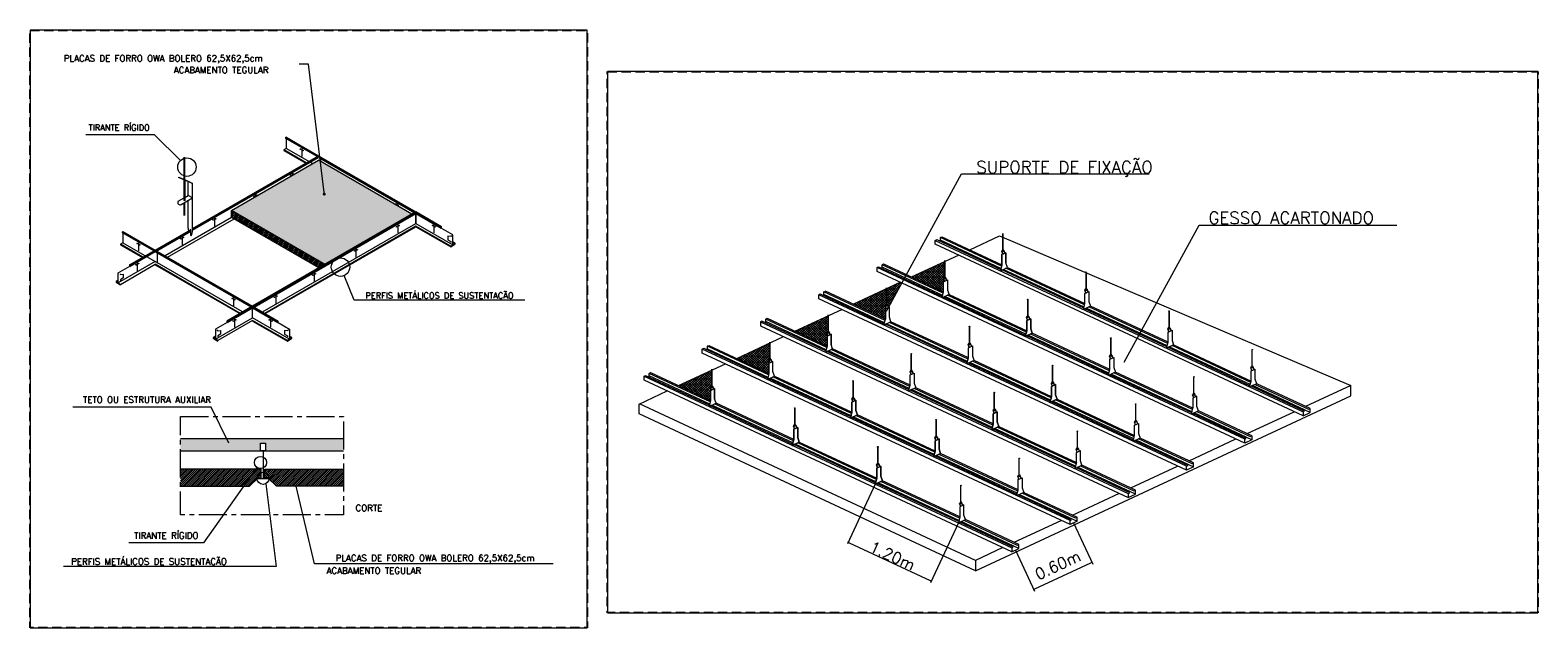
# Model space of a CAD drawing. Header units: metres. Extents: x -31 to 126, y -34 to 31.
# Tile 95 of 104: x 29 to 69, y -34 to -18. Entities that reach past the tile are written whole.
import ezdxf

# ---------------------------------------------------------------- set-up
doc = ezdxf.new("R2010")
doc.units = ezdxf.units.M
for name, pattern in [('IMPORT-ACAD_ISO02W100', [15, 12, -3]), ('IMPORT-CENTER2', [1.125, 0.75, -0.125, 0.125, -0.125]), ('IMPORT-HIDDEN', [0.375, 0.25, -0.125])]:
    doc.linetypes.add(name, pattern=pattern)
for name, color, linetype, lineweight in [('74-X', 74, 'Continuous', 18), ('A-DETL-THIN', 151, 'Continuous', 18), ('CONST', 7, 'Continuous', 18), ('cotas', 1, 'Continuous', 18), ('det_acusticos_dwg', 8, 'Continuous', 18), ('DETALHES_CTR25', 7, 'Continuous', 18), ('DETALHES_CTR8', 42, 'Continuous', 18), ('GERAL_CTR25', 7, 'Continuous', 18), ('GERAL_CTR50', 153, 'Continuous', 18), ('Projeção', 251, 'IMPORT-ACAD_ISO02W100', 25), ('TRACO-FINO', 69, 'Continuous', 18), ('TRAÇO FINO', 8, 'Continuous', 18)]:
    doc.layers.add(name, color=color, linetype=linetype, lineweight=lineweight)
doc.styles.add('simplex', font='simplex_.ttf', dxfattribs={"height": 0.169578})
doc.styles.add('simplex_1', font='simplex_.ttf', dxfattribs={"height": 0.161503})
doc.styles.add('simplex_2', font='simplex_.ttf', dxfattribs={"height": 0.326275})
doc.styles.add('simplex_3', font='simplex_.ttf', dxfattribs={"height": 0.3})
pattern_1 = [(45, (-332.515, -41.405), (-0.0325269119, 0.0325269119), []), (135, (-332.515, -41.405), (-0.0325269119, -0.0325269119), [])]

# ---------------------------------------------------------------- blocks, each defined once
blk = doc.blocks.new('det_acusticos_dwg_DOT-2124723-DETALHES ACÚSTICOS')
at = {"layer": 'cotas'}
blk.add_line((1303.942, -32.059), (1303.958, -32.066), dxfattribs=at)
for start, end in [(155, 335), (335, 155)]:
    blk.add_arc((1303.926, -32.051), 0.00875, start, end, dxfattribs=at)
blk = doc.blocks.new('det_acusticos_dwg-2124722-DETALHES ACÚSTICOS')
at = {"lineweight": 18}
h = blk.add_hatch(dxfattribs=at)
h.set_pattern_fill('FP_11', color=9, style=0, pattern_type=2)
h.set_pattern_definition(pattern_1)
h.paths.add_polyline_path([(1300.243, -28.26), (1300.243, -27.988), (1300.264, -27.978), (1300.236, -27.898), (1300.236, -27.892), (1300.237, -27.887), (1300.24, -27.883), (1300.244, -27.879), (1300.248, -27.876), (1300.271, -27.865), (1300.271, -27.443), (1299.381, -27.858), (1300.237, -28.257)], flags=0)
h.paths.add_polyline_path([(1301.803, -27.532), (1301.803, -27.26), (1301.825, -27.25), (1301.796, -27.17), (1301.797, -27.165), (1301.798, -27.159), (1301.801, -27.155), (1301.804, -27.151), (1301.809, -27.148), (1301.831, -27.138), (1301.831, -26.716), (1300.942, -27.131), (1301.798, -27.53)], flags=0)
h.paths.add_polyline_path([(1304.924, -26.077), (1304.924, -25.805), (1304.946, -25.795), (1304.917, -25.715), (1304.918, -25.709), (1304.919, -25.704), (1304.922, -25.699), (1304.925, -25.696), (1304.93, -25.693), (1304.952, -25.682), (1304.958, -25.681), (1304.963, -25.682), (1304.969, -25.684), (1304.973, -25.687), (1304.978, -25.693), (1304.981, -25.699), (1305.006, -25.767), (1305.365, -25.111), (1305.319, -25.09), (1304.063, -25.675), (1304.919, -26.074)], flags=0)
h.paths.add_polyline_path([(1306.485, -25.349), (1306.485, -25.077), (1306.506, -25.067), (1306.478, -24.987), (1306.478, -24.982), (1306.479, -24.976), (1306.482, -24.972), (1306.486, -24.968), (1306.49, -24.965), (1306.513, -24.955), (1306.513, -24.533), (1305.623, -24.948), (1306.294, -25.26)], flags=0)
h = blk.add_hatch(dxfattribs=at)
h.set_pattern_fill('FP_11', color=9, style=0, pattern_type=2)
h.set_pattern_definition(pattern_1)
h.paths.add_polyline_path([(1303.364, -26.805), (1303.364, -26.533), (1303.385, -26.523), (1303.357, -26.442), (1303.357, -26.437), (1303.358, -26.432), (1303.361, -26.427), (1303.365, -26.423), (1303.369, -26.42), (1303.392, -26.41), (1303.392, -25.988), (1302.502, -26.403), (1303.173, -26.716)], flags=0)
at = {"layer": '74-X'}
h = blk.add_hatch(dxfattribs=at)
h.set_pattern_fill('FP_7', color=9, style=0, pattern_type=2)
h.set_pattern_definition([(0, (-723.904, 181.361), (0.032, 0.032), [0.032, -0.032])])
h.paths.add_polyline_path([(1289.911, -24.611), (1292.242, -23.266), (1289.74, -21.821), (1287.409, -23.167), (1289.911, -24.611)], flags=0)
h.paths.add_polyline_path([(1289.891, -22.769), (1289.881, -22.768), (1289.871, -22.764), (1289.863, -22.757), (1289.856, -22.749), (1289.852, -22.74), (1289.851, -22.729), (1289.852, -22.719), (1289.856, -22.709), (1289.863, -22.701), (1289.871, -22.695), (1289.881, -22.691), (1289.891, -22.689), (1289.901, -22.691), (1289.911, -22.695), (1289.919, -22.701), (1289.926, -22.709), (1289.93, -22.719), (1289.931, -22.729), (1289.93, -22.74), (1289.926, -22.749), (1289.919, -22.757), (1289.911, -22.764), (1289.901, -22.768)], flags=0)
h = blk.add_hatch(dxfattribs=at)
h.set_pattern_fill('FP_8', color=256, style=0, pattern_type=2)
h.set_pattern_definition([(45, (-723.904, 181.361), (-0.022627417, 0.022627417), [])])
h.paths.add_polyline_path([(1289.75, -24.705), (1289.911, -24.611), (1287.409, -23.167), (1287.409, -23.353), (1289.589, -24.611)], flags=0)
at = {"layer": 'GERAL_CTR25'}
h = blk.add_hatch(dxfattribs=at)
h.set_pattern_fill('FP_9', color=256, style=0, pattern_type=2)
h.set_pattern_definition([(45, (1302.064, -1220.763), (-0.0254558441, 0.0254558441), [])])
h.paths.add_polyline_path([(1286.04, -30.547), (1287.886, -30.547), (1288.123, -30.326), (1288.199, -30.326), (1288.199, -30.093), (1286.04, -30.093)], flags=0)
h.paths.add_polyline_path([(1290.405, -30.547), (1290.405, -30.093), (1288.302, -30.093), (1288.302, -30.326), (1288.379, -30.326), (1288.616, -30.547)], flags=0)
at = {"layer": 'TRACO-FINO'}
blk.add_hatch(color=256, dxfattribs=at).paths.add_polyline_path([(1289.891, -22.769), (1289.901, -22.768), (1289.911, -22.764), (1289.919, -22.757), (1289.926, -22.749), (1289.93, -22.74), (1289.931, -22.729), (1289.93, -22.719), (1289.926, -22.709), (1289.919, -22.701), (1289.911, -22.695), (1289.901, -22.691), (1289.891, -22.689), (1289.881, -22.691), (1289.871, -22.695), (1289.863, -22.701), (1289.856, -22.709), (1289.852, -22.719), (1289.851, -22.729), (1289.852, -22.74), (1289.856, -22.749), (1289.863, -22.757), (1289.871, -22.764), (1289.881, -22.768)], flags=0)
at = {"layer": 'TRAÇO FINO'}
h = blk.add_hatch(dxfattribs=at)
h.set_pattern_fill('FP_10', color=256, style=0, pattern_type=2)
h.set_pattern_definition([(50, (-725.299, 180.372), (0.183808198, -0.015860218), [0.019, -0.211]), (355, (-725.299, 180.372), (-0.035329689, 0.192812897), [0.015, -0.169]), (100.451, (-725.284, 180.37), (0.14838205, 0.176849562), [0.016, -0.18]), (46.184, (-725.299, 180.423), (0.273878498, -0.042433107), [0.029, -0.317]), (96.636, (-725.276, 180.419), (0.239787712, 0.24938094), [0.025, -0.27]), (351.184, (-725.299, 180.423), (0.240022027, 0.249157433), [0.023, -0.254]), (21, (-725.273, 180.41), (0.153073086, -0.102983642), [0.019, -0.211]), (326, (-725.273, 180.41), (0.062577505, 0.185766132), [0.015, -0.169]), (71.451, (-725.261, 180.401), (0.215516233, 0.082739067), [0.016, -0.18]), (37.5, (-725.299, 180.372), (0.002662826, 0.0852344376), [0, -0.167, 0, -0.172, -0.17]), (37.5, (-725.299, 180.372), (0.002662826, 0.0852344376), [-0.339, 0, -0.17]), (7.5, (-725.299, 180.372), (0.0674377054, 0.1006635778), [0, -0.098, 0, -0.163, -0.065]), (7.5, (-725.299, 180.372), (0.0674377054, 0.1006635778), [-0.261, 0, -0.065]), (327.5, (-725.356, 180.372), (0.137437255, -0.0057446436), [0, -0.064, 0, -0.2, -0.265]), (327.5, (-725.356, 180.372), (0.137437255, -0.0057446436), [-0.264, 0, -0.265]), (317.5, (-725.382, 180.372), (0.149637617, 0.025643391), [0, -0.083, 0, -0.133, -0.188]), (317.5, (-725.382, 180.372), (0.149637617, 0.025643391), [-0.216, 0, -0.188])])
h.paths.add_polyline_path([(1288.181, -29.603), (1288.181, -29.399), (1288.32, -29.399), (1288.32, -29.603), (1290.405, -29.603), (1290.405, -29.269), (1286.04, -29.269), (1286.04, -29.603), (1288.123, -29.603)], flags=0)
at = {"lineweight": 18}
for p, q in [((1306.368, -23.978), (1306.399, -23.961)), ((1308.036, -24.656), (1306.399, -23.893)), ((1306.476, -25.384), (1304.839, -24.62)), ((1305.623, -24.948), (1306.879, -24.362)), ((1314.553, -29.289), (1304.701, -24.695)), ((1304.807, -24.706), (1304.839, -24.689)), ((1310.239, -25.783), (1308.045, -24.76)), ((1310.246, -25.755), (1308.079, -24.744)), ((1310.262, -25.694), (1308.153, -24.71)), ((1312.992, -30.016), (1303.14, -25.422)), ((1303.247, -25.433), (1303.278, -25.416)), ((1304.915, -26.111), (1303.278, -25.348)), ((1304.063, -25.675), (1305.319, -25.09)), ((1308.701, -26.422), (1306.592, -25.438)), ((1302.502, -26.403), (1303.758, -25.817)), ((1308.678, -26.511), (1306.485, -25.488)), ((1308.686, -26.482), (1306.519, -25.472)), ((1312.464, -26.821), (1310.271, -25.798)), ((1312.472, -26.793), (1310.305, -25.782)), ((1312.488, -26.732), (1310.378, -25.748)), ((1301.686, -26.161), (1301.718, -26.144)), ((1307.118, -27.238), (1304.924, -26.216)), ((1307.125, -27.21), (1304.958, -26.2)), ((1307.141, -27.149), (1305.032, -26.166)), ((1300.942, -27.131), (1302.198, -26.545)), ((1310.904, -27.549), (1308.71, -26.526)), ((1310.911, -27.52), (1308.745, -26.51)), ((1310.927, -27.459), (1308.818, -26.476)), ((1309.871, -31.472), (1300.019, -26.878)), ((1301.794, -27.567), (1300.157, -26.803)), ((1305.557, -27.966), (1303.364, -26.943)), ((1305.565, -27.938), (1303.398, -26.927)), ((1305.58, -27.877), (1303.471, -26.893)), ((1314.69, -27.859), (1312.497, -26.836)), ((1314.698, -27.83), (1312.531, -26.82)), ((1314.713, -27.77), (1312.604, -26.786)), ((1314.751, -27.385), (1314.751, -26.896)), ((1299.381, -27.858), (1300.637, -27.273)), ((1309.343, -28.276), (1307.15, -27.254)), ((1309.351, -28.248), (1307.184, -27.238)), ((1309.367, -28.187), (1307.257, -27.203)), ((1309.376, -28.153), (1307.299, -27.184)), ((1314.744, -27.453), (1314.717, -27.378)), ((1314.728, -27.351), (1314.748, -27.342)), ((1314.804, -27.426), (1314.778, -27.354)), ((1300.234, -28.294), (1298.597, -27.531)), ((1300.218, -28.355), (1298.597, -27.599)), ((1303.997, -28.694), (1301.803, -27.671)), ((1304.004, -28.665), (1301.837, -27.655)), ((1304.02, -28.605), (1301.911, -27.621)), ((1313.13, -28.587), (1310.936, -27.564)), ((1313.137, -28.558), (1310.97, -27.548)), ((1313.153, -28.497), (1311.044, -27.514)), ((1313.19, -28.112), (1313.19, -27.623)), ((1316.303, -28.579), (1314.757, -27.858)), ((1307.783, -29.004), (1305.589, -27.981)), ((1307.79, -28.976), (1305.624, -27.965)), ((1307.806, -28.915), (1305.697, -27.931)), ((1307.815, -28.88), (1305.738, -27.912)), ((1311.592, -29.225), (1309.483, -28.241)), ((1313.184, -28.181), (1313.156, -28.106)), ((1313.168, -28.079), (1313.188, -28.069)), ((1313.243, -28.153), (1313.217, -28.082)), ((1307.336, -32.539), (1298.339, -28.344)), ((1302.436, -29.421), (1300.243, -28.399)), ((1302.444, -29.393), (1300.277, -28.383)), ((1302.459, -29.332), (1300.35, -28.349)), ((1302.468, -29.298), (1300.391, -28.329)), ((1306.246, -29.642), (1304.136, -28.659)), ((1311.569, -29.314), (1309.376, -28.291)), ((1311.577, -29.286), (1309.41, -28.275)), ((1311.63, -28.84), (1311.63, -28.351)), ((1314.743, -29.307), (1313.196, -28.586)), ((1314.619, -29.143), (1315.875, -28.557)), ((1306.222, -29.732), (1304.029, -28.709)), ((1306.23, -29.703), (1304.063, -28.693)), ((1310.009, -30.042), (1307.815, -29.019)), ((1310.016, -30.013), (1307.849, -29.003)), ((1310.032, -29.953), (1307.923, -28.969)), ((1310.069, -29.568), (1310.069, -29.079)), ((1311.623, -28.909), (1311.596, -28.833)), ((1311.607, -28.806), (1311.627, -28.797)), ((1311.683, -28.881), (1311.657, -28.809)), ((1304.662, -30.459), (1302.468, -29.437)), ((1304.669, -30.431), (1302.503, -29.421)), ((1304.685, -30.37), (1302.576, -29.387)), ((1313.182, -29.928), (1311.75, -29.26)), ((1313.059, -29.87), (1314.315, -29.285)), ((1308.448, -30.77), (1306.255, -29.747)), ((1308.456, -30.741), (1306.289, -29.731)), ((1308.471, -30.68), (1306.362, -29.697)), ((1308.509, -30.295), (1308.509, -29.806)), ((1310.063, -29.636), (1310.035, -29.561)), ((1310.047, -29.534), (1310.067, -29.525)), ((1310.122, -29.609), (1310.096, -29.537)), ((1308.502, -30.364), (1308.475, -30.289)), ((1308.486, -30.262), (1308.506, -30.252)), ((1308.562, -30.336), (1308.536, -30.265)), ((1311.622, -30.762), (1310.075, -30.041)), ((1311.498, -30.598), (1312.754, -30.012)), ((1306.888, -31.497), (1304.694, -30.474)), ((1306.895, -31.469), (1304.728, -30.458)), ((1306.911, -31.408), (1304.802, -30.424)), ((1306.948, -31.023), (1306.948, -30.534)), ((1306.942, -31.092), (1306.914, -31.017)), ((1306.926, -30.989), (1306.946, -30.98)), ((1307.001, -31.064), (1306.975, -30.992)), ((1309.938, -31.326), (1311.194, -30.74)), ((1308.501, -32.217), (1306.954, -31.496)), ((1308.377, -32.053), (1309.633, -31.468)), ((1303.958, -32.066), (1306.12, -33.075)), ((1308.929, -33.302), (1310.426, -32.604))]:
    blk.add_line(p, q, dxfattribs=at)
at = {"color": 42, "lineweight": 18}
for p, q in [((1304.653, -30.494), (1303.905, -32.097)), ((1306.879, -31.532), (1306.131, -33.135)), ((1309.966, -31.534), (1310.479, -32.634)), ((1308.406, -32.262), (1308.919, -33.362))]:
    blk.add_line(p, q, dxfattribs=at)
at = {"lineweight": 18, "flags": 128}
for points in [[(1304.954, -25.862), (1306.966, -22.188), (1311.994, -22.188)], [(1311.322, -27.231), (1313.334, -23.557), (1318.629, -23.557)], [(1316.113, -28.668), (1306.261, -24.074), (1306.261, -23.967), (1306.3, -23.946), (1308.013, -24.745)], [(1306.261, -23.967), (1316.113, -28.561), (1316.113, -28.668), (1316.303, -28.579), (1316.303, -28.472), (1314.871, -27.805), (1314.681, -27.893), (1314.722, -27.735), (1314.722, -27.463), (1314.83, -27.413)], [(1308.02, -24.717), (1306.399, -23.961), (1306.399, -23.893), (1306.438, -23.872), (1308.045, -24.622), (1308.004, -24.78), (1308.194, -24.691), (1310.271, -25.66), (1310.271, -25.388), (1310.378, -25.338), (1310.378, -25.609), (1310.42, -25.729), (1310.23, -25.818), (1310.271, -25.66), (1310.271, -25.388), (1310.378, -25.338), (1310.378, -25.609), (1310.42, -25.729), (1310.23, -25.818), (1310.271, -25.66)], [(1307.184, -24.22), (1307.982, -23.848), (1317.391, -27.85), (1316.18, -28.415)], [(1306.46, -25.444), (1304.839, -24.689), (1304.839, -24.62), (1304.877, -24.6), (1306.485, -25.349), (1306.485, -25.077), (1306.592, -25.027), (1306.592, -25.299), (1306.633, -25.419), (1308.71, -26.387), (1308.669, -26.545), (1308.859, -26.457), (1308.669, -26.545), (1308.71, -26.387), (1308.71, -26.115), (1308.71, -26.387)], [(1308.153, -24.3), (1308.045, -24.35), (1308.045, -24.622), (1308.045, -24.35), (1308.153, -24.3), (1308.153, -24.571)], [(1308.194, -24.691), (1308.153, -24.571), (1308.153, -24.3)], [(1314.553, -29.395), (1304.701, -24.801), (1304.701, -24.695), (1304.739, -24.674), (1306.452, -25.473)], [(1306.633, -25.419), (1306.443, -25.507), (1306.485, -25.349), (1306.485, -25.077), (1306.592, -25.027), (1306.592, -25.299)], [(1312.992, -30.123), (1303.14, -25.529), (1303.14, -25.422), (1303.179, -25.402), (1304.892, -26.201)], [(1304.899, -26.172), (1303.278, -25.416), (1303.278, -25.348), (1303.317, -25.327)], [(1305.073, -26.146), (1304.883, -26.235), (1304.924, -26.077), (1303.317, -25.327)], [(1305.032, -26.027), (1305.032, -25.755), (1304.924, -25.805), (1304.924, -26.077), (1304.924, -25.805), (1305.032, -25.755)], [(1307.15, -27.115), (1307.15, -26.843), (1307.257, -26.793), (1307.257, -27.065), (1307.299, -27.184), (1307.109, -27.273), (1307.15, -27.115), (1307.15, -26.843), (1307.257, -26.793), (1307.257, -27.065), (1307.299, -27.184), (1307.109, -27.273), (1307.15, -27.115), (1305.073, -26.146), (1305.032, -26.027), (1305.032, -25.755)], [(1312.497, -26.697), (1312.497, -26.426), (1312.604, -26.375), (1312.604, -26.647), (1312.645, -26.767), (1312.455, -26.855), (1312.497, -26.697), (1312.497, -26.426), (1312.604, -26.375), (1312.604, -26.647), (1312.645, -26.767), (1312.455, -26.855), (1312.497, -26.697), (1310.42, -25.729)], [(1303.331, -26.928), (1301.618, -26.129), (1301.58, -26.15), (1301.58, -26.257), (1311.432, -30.851)], [(1301.58, -26.15), (1311.432, -30.744), (1311.432, -30.851), (1311.622, -30.762), (1311.622, -30.655), (1310.19, -29.988)], [(1303.355, -26.839), (1301.718, -26.076), (1301.756, -26.055), (1303.364, -26.805), (1303.364, -26.533), (1303.471, -26.483), (1303.471, -26.754), (1303.471, -26.483), (1303.364, -26.533), (1303.364, -26.805), (1303.322, -26.963), (1303.512, -26.874), (1303.471, -26.754)], [(1303.339, -26.9), (1301.718, -26.144), (1301.718, -26.076)], [(1310.936, -27.425), (1310.936, -27.153), (1311.044, -27.103), (1311.044, -27.375), (1311.085, -27.494), (1310.895, -27.583), (1310.936, -27.425), (1310.936, -27.153), (1311.044, -27.103), (1311.044, -27.375), (1311.085, -27.494), (1310.895, -27.583), (1310.936, -27.425), (1308.859, -26.457)], [(1309.871, -31.578), (1300.019, -26.985), (1300.019, -26.878), (1300.058, -26.857), (1301.771, -27.656)], [(1300.126, -26.889), (1300.157, -26.872), (1301.778, -27.627)], [(1300.157, -26.872), (1300.157, -26.803), (1300.196, -26.783), (1301.803, -27.532), (1301.803, -27.26), (1301.911, -27.21)], [(1305.589, -27.843), (1305.589, -27.571), (1305.697, -27.521), (1305.697, -27.792), (1305.738, -27.912), (1305.548, -28.001), (1305.589, -27.843), (1305.589, -27.571), (1305.697, -27.521), (1305.697, -27.792), (1305.738, -27.912), (1305.548, -28.001), (1305.589, -27.843), (1303.512, -26.874)], [(1312.455, -26.855), (1312.645, -26.767), (1314.722, -27.735)], [(1301.911, -27.482), (1301.911, -27.21), (1301.803, -27.26), (1301.803, -27.532), (1301.762, -27.69), (1301.952, -27.602), (1301.911, -27.482), (1301.911, -27.21)], [(1314.871, -27.805), (1314.83, -27.685), (1314.83, -27.413)], [(1308.311, -32.306), (1298.459, -27.712), (1298.459, -27.606), (1298.497, -27.585), (1300.21, -28.384)], [(1298.459, -27.606), (1308.311, -32.199), (1308.311, -32.306), (1308.501, -32.217), (1308.501, -32.111)], [(1298.565, -27.616), (1298.597, -27.599), (1298.597, -27.531), (1298.635, -27.51), (1300.243, -28.26), (1300.243, -27.988), (1300.243, -28.26), (1300.201, -28.418), (1300.391, -28.329), (1300.35, -28.21), (1300.35, -27.938), (1300.35, -28.21)], [(1301.952, -27.602), (1304.029, -28.57), (1303.988, -28.728), (1304.029, -28.57)], [(1308.073, -32.195), (1307.336, -32.539), (1307.336, -32.816), (1317.391, -28.127), (1317.391, -27.85)], [(1314.743, -29.2), (1313.311, -28.532), (1313.121, -28.621), (1313.162, -28.463), (1311.085, -27.494), (1310.895, -27.583)], [(1314.83, -27.824), (1316.262, -28.492), (1316.303, -28.472)], [(1307.336, -32.816), (1298.325, -28.615), (1298.325, -28.471), (1298.325, -28.351), (1299.077, -28)], [(1309.334, -28.311), (1309.376, -28.153), (1309.334, -28.311), (1309.524, -28.222), (1309.334, -28.311), (1309.524, -28.222), (1311.601, -29.191)], [(1313.311, -28.532), (1313.269, -28.413), (1313.269, -28.141), (1313.162, -28.191), (1313.162, -28.463)], [(1316.113, -28.561), (1316.154, -28.542), (1314.722, -27.874)], [(1306.255, -29.608), (1306.213, -29.766), (1306.255, -29.608), (1306.255, -29.336), (1306.362, -29.286), (1306.362, -29.558), (1306.362, -29.286), (1306.255, -29.336), (1306.255, -29.608), (1304.178, -28.64), (1303.988, -28.728), (1304.178, -28.64), (1304.136, -28.52), (1304.178, -28.64)], [(1313.269, -28.552), (1314.701, -29.219), (1314.743, -29.2), (1314.743, -29.307), (1314.553, -29.395), (1314.553, -29.289), (1314.594, -29.269), (1313.162, -28.602)], [(1307.774, -29.038), (1307.964, -28.95), (1307.923, -28.83), (1307.964, -28.95), (1310.041, -29.918), (1310.041, -29.646), (1310.148, -29.596)], [(1302.617, -29.367), (1302.427, -29.456), (1302.617, -29.367), (1304.694, -30.336)], [(1313.182, -30.034), (1312.992, -30.123), (1312.992, -30.016), (1313.033, -29.997), (1311.601, -29.329)], [(1311.636, -29.313), (1313.182, -30.034), (1313.182, -29.928), (1313.141, -29.947), (1311.709, -29.279)], [(1308.629, -30.715), (1308.439, -30.804), (1308.48, -30.646), (1306.403, -29.677), (1306.362, -29.558), (1306.403, -29.677), (1306.213, -29.766), (1306.403, -29.677), (1306.213, -29.766)], [(1310.041, -29.918), (1310, -30.076), (1310.19, -29.988), (1310.148, -29.868), (1310.148, -29.596)], [(1306.92, -31.374), (1306.879, -31.532), (1307.069, -31.443), (1307.027, -31.323), (1307.027, -31.052), (1306.92, -31.102), (1306.92, -31.374), (1304.843, -30.405), (1304.802, -30.286), (1304.802, -30.014), (1304.694, -30.064), (1304.694, -30.336), (1304.653, -30.494), (1304.843, -30.405), (1304.653, -30.494), (1304.694, -30.336), (1304.694, -30.064), (1304.802, -30.014), (1304.802, -30.286), (1304.843, -30.405), (1304.653, -30.494)], [(1311.432, -30.744), (1311.473, -30.725), (1310.041, -30.057)], [(1310.148, -30.007), (1311.58, -30.675), (1311.622, -30.655)], [(1308.48, -30.646), (1308.48, -30.374), (1308.588, -30.324), (1308.588, -30.596), (1308.629, -30.715), (1310.061, -31.383)], [(1310.061, -31.49), (1309.871, -31.578), (1309.871, -31.472), (1309.912, -31.452), (1308.48, -30.785)], [(1308.515, -30.769), (1310.061, -31.49), (1310.061, -31.383), (1310.02, -31.402), (1308.588, -30.735)], [(1307.027, -31.462), (1308.459, -32.13), (1308.501, -32.111), (1307.069, -31.443)], [(1308.311, -32.199), (1308.352, -32.18), (1306.92, -31.512)]]:
    blk.add_lwpolyline(points, dxfattribs=at)
for points in [[(1308.073, -23.782), (1308.073, -24.271)], [(1308.071, -24.228), (1308.051, -24.237)], [(1306.513, -24.51), (1306.513, -24.999)], [(1308.04, -24.264), (1308.067, -24.34)], [(1308.101, -24.24), (1308.126, -24.312)], [(1306.479, -24.992), (1306.506, -25.067)], [(1306.51, -24.956), (1306.49, -24.965)], [(1306.54, -24.968), (1306.566, -25.04)], [(1310.299, -24.82), (1310.299, -25.309)], [(1304.952, -25.237), (1304.952, -25.726)], [(1310.265, -25.302), (1310.293, -25.378)], [(1310.297, -25.266), (1310.277, -25.275)], [(1310.326, -25.278), (1310.352, -25.35)], [(1304.919, -25.72), (1304.946, -25.795)], [(1304.95, -25.683), (1304.93, -25.693)], [(1304.98, -25.696), (1305.005, -25.767)], [(1308.739, -25.547), (1308.739, -26.037)], [(1303.392, -25.965), (1303.392, -26.454)], [(1308.705, -26.03), (1308.732, -26.105)], [(1308.818, -26.065), (1308.818, -26.337), (1308.818, -26.065), (1308.71, -26.115)], [(1308.736, -25.994), (1308.716, -26.003)], [(1308.766, -26.006), (1308.792, -26.077)], [(1312.525, -25.858), (1312.525, -26.347)], [(1303.358, -26.448), (1303.385, -26.523)], [(1303.389, -26.411), (1303.369, -26.42)], [(1303.419, -26.423), (1303.445, -26.495)], [(1307.178, -26.275), (1307.178, -26.764)], [(1308.818, -26.337), (1308.859, -26.457)], [(1310.964, -26.585), (1310.964, -27.075)], [(1312.491, -26.34), (1312.518, -26.415)], [(1312.522, -26.304), (1312.502, -26.313)], [(1312.552, -26.316), (1312.578, -26.388)], [(1301.831, -26.693), (1301.831, -27.182)], [(1305.618, -27.003), (1305.618, -27.492)], [(1307.144, -26.758), (1307.172, -26.833)], [(1307.176, -26.721), (1307.156, -26.731)], [(1307.205, -26.734), (1307.231, -26.805)], [(1310.962, -27.031), (1310.942, -27.041)], [(1310.992, -27.044), (1311.017, -27.115)], [(1300.271, -27.42), (1300.271, -27.909)], [(1301.798, -27.175), (1301.825, -27.25)], [(1301.829, -27.139), (1301.809, -27.148)], [(1301.859, -27.151), (1301.884, -27.223)], [(1305.615, -27.449), (1305.595, -27.458)], [(1305.645, -27.461), (1305.671, -27.533)], [(1309.404, -27.313), (1309.404, -27.802)], [(1310.931, -27.068), (1310.958, -27.143)], [(1300.268, -27.866), (1300.248, -27.876)], [(1304.057, -27.73), (1304.057, -28.22)], [(1305.584, -27.485), (1305.611, -27.561)], [(1309.37, -27.796), (1309.397, -27.871)], [(1309.483, -27.831), (1309.483, -28.103), (1309.483, -27.831), (1309.376, -27.881), (1309.376, -28.153), (1309.376, -27.881)], [(1309.401, -27.759), (1309.381, -27.769)], [(1309.431, -27.771), (1309.457, -27.843)], [(1300.237, -27.903), (1300.264, -27.978)], [(1300.35, -27.938), (1300.243, -27.988)], [(1300.298, -27.879), (1300.324, -27.95)], [(1304.023, -28.213), (1304.051, -28.288)], [(1304.136, -28.248), (1304.029, -28.298), (1304.029, -28.57), (1304.029, -28.298), (1304.136, -28.248), (1304.136, -28.52)], [(1304.055, -28.177), (1304.035, -28.186)], [(1304.084, -28.189), (1304.11, -28.26)], [(1307.843, -28.041), (1307.843, -28.53)], [(1309.483, -28.103), (1309.524, -28.222)], [(1302.497, -28.458), (1302.497, -28.947)], [(1307.923, -28.558), (1307.923, -28.83), (1307.923, -28.558), (1307.815, -28.609), (1307.815, -28.88), (1307.774, -29.038), (1307.964, -28.95), (1307.774, -29.038), (1307.815, -28.88), (1307.815, -28.609)], [(1307.81, -28.523), (1307.837, -28.598)], [(1307.841, -28.487), (1307.821, -28.496)], [(1307.871, -28.499), (1307.896, -28.571)], [(1302.468, -29.026), (1302.576, -28.976), (1302.576, -29.248), (1302.617, -29.367), (1302.576, -29.248), (1302.576, -28.976), (1302.468, -29.026), (1302.468, -29.298), (1302.427, -29.456), (1302.468, -29.298)], [(1302.463, -28.941), (1302.49, -29.016)], [(1302.494, -28.904), (1302.474, -28.914)], [(1302.524, -28.917), (1302.55, -28.988)], [(1306.283, -28.768), (1306.283, -29.258)], [(1311.601, -28.919), (1311.709, -28.869), (1311.709, -29.14), (1311.75, -29.26), (1311.56, -29.349), (1311.601, -29.191)], [(1306.249, -29.251), (1306.276, -29.326)], [(1306.28, -29.215), (1306.26, -29.224)], [(1306.31, -29.227), (1306.336, -29.298)], [(1304.722, -29.496), (1304.722, -29.985)], [(1304.689, -29.979), (1304.716, -30.054)], [(1304.72, -29.942), (1304.7, -29.952)], [(1304.75, -29.954), (1304.775, -30.026)]]:
    blk.add_lwpolyline(points, close=True, dxfattribs=at)
at = {"lineweight": 18}
for centre, radius in [((1308.076, -24.26), 0.0111), ((1308.076, -24.26), 0.0111), ((1306.515, -24.988), 0.0111), ((1306.515, -24.988), 0.0111), ((1310.299, -24.82), 0.00711), ((1310.299, -24.82), 0.00711), ((1310.301, -25.298), 0.0111), ((1310.301, -25.298), 0.0111), ((1304.955, -25.716), 0.0111), ((1304.955, -25.716), 0.0111), ((1308.739, -25.547), 0.00711), ((1308.739, -25.547), 0.00711), ((1308.741, -26.026), 0.0111), ((1308.741, -26.026), 0.0111), ((1312.525, -25.858), 0.00711), ((1312.525, -25.858), 0.00711), ((1303.394, -26.443), 0.0111), ((1303.394, -26.443), 0.0111), ((1307.178, -26.275), 0.00711), ((1307.178, -26.275), 0.00711), ((1310.964, -26.585), 0.00711), ((1310.964, -26.585), 0.00711), ((1312.527, -26.336), 0.0111), ((1312.527, -26.336), 0.0111), ((1305.618, -27.003), 0.00711), ((1305.618, -27.003), 0.00711), ((1307.18, -26.753), 0.0111), ((1307.18, -26.753), 0.0111), ((1310.967, -27.064), 0.0111), ((1310.967, -27.064), 0.0111), ((1314.751, -26.896), 0.00711), ((1301.834, -27.171), 0.0111), ((1301.834, -27.171), 0.0111), ((1309.404, -27.313), 0.00711), ((1309.404, -27.313), 0.00711), ((1314.753, -27.374), 0.0111), ((1304.057, -27.73), 0.00711), ((1304.057, -27.73), 0.00711), ((1305.62, -27.481), 0.0111), ((1305.62, -27.481), 0.0111), ((1309.406, -27.791), 0.0111), ((1309.406, -27.791), 0.0111), ((1313.19, -27.623), 0.00711), ((1300.273, -27.899), 0.0111), ((1300.273, -27.899), 0.0111), ((1304.059, -28.209), 0.0111), ((1304.059, -28.209), 0.0111), ((1307.843, -28.041), 0.00711), ((1307.843, -28.041), 0.00711), ((1313.192, -28.102), 0.0111), ((1302.497, -28.458), 0.00711), ((1302.497, -28.458), 0.00711), ((1307.846, -28.519), 0.0111), ((1307.846, -28.519), 0.0111), ((1311.63, -28.351), 0.00711), ((1302.499, -28.936), 0.0111), ((1302.499, -28.936), 0.0111), ((1306.283, -28.768), 0.00711), ((1306.283, -28.768), 0.00711), ((1310.069, -29.079), 0.00711), ((1311.632, -28.829), 0.0111), ((1306.285, -29.247), 0.0111), ((1306.285, -29.247), 0.0111), ((1304.722, -29.496), 0.00711), ((1304.722, -29.496), 0.00711), ((1308.509, -29.806), 0.00711), ((1310.071, -29.557), 0.0111), ((1304.725, -29.974), 0.0111), ((1304.725, -29.974), 0.0111), ((1308.511, -30.285), 0.0111), ((1306.948, -30.534), 0.00711), ((1306.95, -31.012), 0.0111)]:
    blk.add_circle(centre, radius, dxfattribs=at)
for centre, start, end in [((1308.08, -24.248), 19.8745, 115), ((1308.08, -24.248), 19.8745, 115), ((1308.06, -24.257), 115, 199.8745), ((1308.06, -24.257), 115, 199.8745), ((1306.5, -24.985), 115, 199.8745), ((1306.5, -24.985), 115, 199.8745), ((1306.52, -24.975), 19.8745, 115), ((1306.52, -24.975), 19.8745, 115), ((1310.286, -25.295), 115, 199.8745), ((1310.286, -25.295), 115, 199.8745), ((1310.306, -25.286), 19.8745, 115), ((1310.306, -25.286), 19.8745, 115), ((1304.939, -25.712), 115, 199.8745), ((1304.939, -25.712), 115, 199.8745), ((1304.959, -25.703), 19.8745, 115), ((1304.959, -25.703), 19.8745, 115), ((1308.725, -26.023), 115, 199.8745), ((1308.725, -26.023), 115, 199.8745), ((1308.745, -26.013), 19.8745, 115), ((1308.745, -26.013), 19.8745, 115), ((1303.379, -26.44), 115, 199.8745), ((1303.379, -26.44), 115, 199.8745), ((1303.399, -26.431), 19.8745, 115), ((1303.399, -26.431), 19.8745, 115), ((1312.512, -26.333), 115, 199.8745), ((1312.512, -26.333), 115, 199.8745), ((1312.532, -26.323), 19.8745, 115), ((1312.532, -26.323), 19.8745, 115), ((1307.165, -26.75), 115, 199.8745), ((1307.165, -26.75), 115, 199.8745), ((1307.185, -26.741), 19.8745, 115), ((1307.185, -26.741), 19.8745, 115), ((1310.951, -27.061), 115, 199.8745), ((1310.951, -27.061), 115, 199.8745), ((1310.971, -27.051), 19.8745, 115), ((1310.971, -27.051), 19.8745, 115), ((1301.818, -27.168), 115, 199.8745), ((1301.818, -27.168), 115, 199.8745), ((1301.838, -27.158), 19.8745, 115), ((1301.838, -27.158), 19.8745, 115), ((1305.604, -27.478), 115, 199.8745), ((1305.604, -27.478), 115, 199.8745), ((1305.624, -27.469), 19.8745, 115), ((1305.624, -27.469), 19.8745, 115), ((1314.737, -27.371), 115, 199.8745), ((1314.757, -27.361), 19.8745, 115), ((1300.278, -27.886), 19.8745, 115), ((1300.278, -27.886), 19.8745, 115), ((1309.391, -27.788), 115, 199.8745), ((1309.391, -27.788), 115, 199.8745), ((1309.411, -27.779), 19.8745, 115), ((1309.411, -27.779), 19.8745, 115), ((1300.258, -27.895), 115, 199.8745), ((1300.258, -27.895), 115, 199.8745), ((1304.044, -28.206), 115, 199.8745), ((1304.044, -28.206), 115, 199.8745), ((1304.064, -28.196), 19.8745, 115), ((1304.064, -28.196), 19.8745, 115), ((1313.177, -28.098), 115, 199.8745), ((1313.197, -28.089), 19.8745, 115), ((1307.83, -28.516), 115, 199.8745), ((1307.83, -28.516), 115, 199.8745), ((1307.85, -28.507), 19.8745, 115), ((1307.85, -28.507), 19.8745, 115), ((1302.483, -28.933), 115, 199.8745), ((1302.483, -28.933), 115, 199.8745), ((1302.503, -28.924), 19.8745, 115), ((1302.503, -28.924), 19.8745, 115), ((1311.616, -28.826), 115, 199.8745), ((1311.636, -28.817), 19.8745, 115), ((1306.27, -29.244), 115, 199.8745), ((1306.27, -29.244), 115, 199.8745), ((1306.29, -29.234), 19.8745, 115), ((1306.29, -29.234), 19.8745, 115), ((1310.056, -29.554), 115, 199.8745), ((1310.076, -29.544), 19.8745, 115), ((1304.709, -29.971), 115, 199.8745), ((1304.709, -29.971), 115, 199.8745), ((1304.729, -29.962), 19.8745, 115), ((1304.729, -29.962), 19.8745, 115), ((1308.495, -30.281), 115, 199.8745), ((1308.515, -30.272), 19.8745, 115), ((1306.935, -31.009), 115, 199.8745), ((1306.955, -31), 19.8745, 115)]:
    blk.add_arc(centre, 0.0217, start, end, dxfattribs=at)
at = {"layer": '74-X'}
blk.add_line((1292.242, -23.266), (1289.74, -21.821), dxfattribs=at)
at = {"layer": 'CONST'}
for p, q in [((1289.727, -21.709), (1288.862, -21.209)), ((1286.141, -22.336), (1286.141, -21.742)), ((1286.155, -22.342), (1286.155, -21.742)), ((1289.411, -21.892), (1288.807, -21.543)), ((1289.579, -21.914), (1288.871, -21.506)), ((1289.289, -21.507), (1289.289, -21.726)), ((1289.8, -21.856), (1289.8, -21.775)), ((1289.028, -22.17), (1289.028, -22.233)), ((1286.362, -23.715), (1286.362, -22.449)), ((1285.977, -22.922), (1286.141, -22.827)), ((1286.141, -23.305), (1286.141, -22.959)), ((1286.155, -23.305), (1286.155, -22.951)), ((1286.248, -23.641), (1286.248, -22.897)), ((1288.045, -22.737), (1288.045, -22.8)), ((1291.835, -22.976), (1291.835, -23.031)), ((1285.694, -24.417), (1287.474, -23.39)), ((1286.95, -23.369), (1286.95, -23.589)), ((1287.409, -23.353), (1287.409, -23.167)), ((1285.352, -24.235), (1284.487, -23.735)), ((1285.378, -24.235), (1286.315, -23.694)), ((1285.405, -24.25), (1286.315, -23.725)), ((1291.864, -23.55), (1291.864, -23.769)), ((1292.828, -23.55), (1292.828, -23.769)), ((1293.034, -23.604), (1293.022, -23.611)), ((1285.036, -24.417), (1284.432, -24.069)), ((1284.914, -24.032), (1284.914, -24.252)), ((1286.084, -23.869), (1286.084, -24.089)), ((1290.742, -24.197), (1290.742, -24.417)), ((1293.398, -24.061), (1293.398, -24.046)), ((1284.883, -24.571), (1284.883, -24.791)), ((1287.642, -25.922), (1285.365, -24.607)), ((1289.62, -24.845), (1289.62, -25.065)), ((1284.313, -25.083), (1284.372, -25.048)), ((1288.594, -25.438), (1288.594, -25.657)), ((1287.46, -25.502), (1287.46, -25.722)), ((1287.282, -26.129), (1287.294, -26.137)), ((1287.489, -26.075), (1287.489, -26.295)), ((1288.453, -26.075), (1288.453, -26.295)), ((1286.918, -26.587), (1286.978, -26.553)), ((1289.024, -26.572), (1288.964, -26.537)), ((1289.024, -26.587), (1288.964, -26.553))]:
    blk.add_line(p, q, dxfattribs=at)
at = {"layer": 'CONST', "flags": 128}
for points in [[(1288.871, -21.246), (1288.871, -21.506), (1288.807, -21.543), (1288.807, -21.558), (1289.397, -21.899)], [(1289.7, -21.725), (1288.862, -21.241), (1288.862, -21.209), (1288.873, -21.201), (1289.74, -21.702)], [(1286.362, -23.652), (1289.74, -21.702), (1292.346, -23.206), (1292.346, -23.512), (1292.346, -23.245)], [(1286.362, -23.666), (1289.74, -21.716), (1292.333, -23.213)], [(1286.362, -23.698), (1289.74, -21.748), (1292.306, -23.229)], [(1289.924, -24.619), (1287.409, -23.167), (1289.74, -21.821)], [(1286, -22.275), (1286.248, -22.383), (1286.362, -22.449), (1285.985, -22.284)], [(1286.155, -22.358), (1286.155, -22.907), (1286.141, -22.899), (1286.141, -22.352)], [(1286.155, -22.819), (1286.248, -22.765), (1286.248, -22.399)], [(1286.057, -23.007), (1286.362, -22.831), (1286.248, -22.765)], [(1289.75, -24.705), (1287.409, -23.353), (1285.63, -24.38)], [(1293.022, -23.643), (1293.034, -23.635), (1293.034, -23.604), (1292.346, -23.206), (1287.971, -25.732)], [(1288.011, -25.755), (1292.346, -23.252), (1293.022, -23.643), (1293.022, -23.611), (1292.346, -23.221), (1287.984, -25.739)], [(1285.325, -24.25), (1284.487, -23.766), (1284.487, -23.735), (1284.499, -23.727), (1285.365, -24.227), (1286.305, -23.685)], [(1284.496, -23.772), (1284.496, -24.032), (1285.425, -24.568), (1285.425, -24.3)], [(1286.324, -23.847), (1286.315, -23.842), (1286.315, -23.69), (1286.296, -23.679), (1286.296, -23.69)], [(1288.236, -25.885), (1292.346, -23.512), (1293.339, -24.085), (1293.339, -23.818), (1293.028, -23.639)], [(1288.313, -25.93), (1292.346, -23.602), (1293.279, -24.14), (1293.279, -24.125), (1292.346, -23.586), (1288.3, -25.922)], [(1284.496, -24.032), (1284.432, -24.069), (1284.432, -24.084), (1285.023, -24.425)], [(1284.677, -24.625), (1284.677, -24.656), (1284.689, -24.664), (1284.689, -24.633), (1284.677, -24.625), (1285.365, -24.227), (1287.971, -25.732), (1287.282, -26.129), (1287.282, -26.161), (1287.294, -26.168), (1287.294, -26.137), (1287.971, -25.747), (1288.648, -26.137)], [(1293.29, -23.841), (1293.29, -23.862), (1293.204, -23.855), (1293.204, -23.951), (1293.279, -24), (1293.279, -24.026)], [(1293.279, -24.125), (1293.398, -24.046), (1293.339, -24.011)], [(1293.279, -24.14), (1293.398, -24.061), (1293.339, -24.027)], [(1284.313, -25.067), (1284.313, -25.083), (1284.432, -25.162), (1284.432, -25.146), (1285.365, -24.607), (1285.365, -24.623), (1287.628, -25.93)], [(1287.706, -25.885), (1285.365, -24.533), (1284.372, -25.107), (1284.372, -24.839), (1284.683, -24.66)], [(1287.958, -25.739), (1285.365, -24.242), (1284.689, -24.633)], [(1287.931, -25.755), (1285.365, -24.273), (1284.689, -24.664)], [(1284.372, -25.033), (1284.313, -25.067), (1284.432, -25.146)], [(1284.421, -24.863), (1284.421, -24.883), (1284.507, -24.877), (1284.507, -24.972), (1284.432, -25.021), (1284.432, -25.048)], [(1287.288, -26.164), (1286.978, -26.344), (1286.978, -26.611), (1287.971, -26.038), (1287.971, -25.77)], [(1287.294, -26.168), (1287.971, -25.778), (1288.648, -26.168)], [(1288.654, -26.164), (1288.964, -26.344), (1288.964, -26.611), (1287.971, -26.038), (1287.971, -25.732), (1288.66, -26.129)], [(1287.971, -26.127), (1288.904, -26.666), (1288.904, -26.651), (1287.971, -26.112), (1287.038, -26.651), (1286.918, -26.572)], [(1286.978, -26.537), (1286.918, -26.572), (1286.918, -26.587), (1287.038, -26.666), (1287.038, -26.651)], [(1287.026, -26.367), (1287.026, -26.387), (1287.113, -26.381), (1287.113, -26.477), (1287.037, -26.525), (1287.037, -26.552)], [(1288.916, -26.367), (1288.916, -26.387), (1288.829, -26.381), (1288.829, -26.477), (1288.905, -26.525), (1288.905, -26.552)], [(1288.904, -26.666), (1289.024, -26.587), (1289.024, -26.572), (1288.904, -26.651)]]:
    blk.add_lwpolyline(points, dxfattribs=at)
blk.add_lwpolyline([(1288.66, -26.161), (1288.66, -26.129), (1288.648, -26.137), (1288.648, -26.168)], close=True, dxfattribs=at)
at = {"layer": 'CONST'}
for centre in [(1289.257, -21.527), (1289.322, -21.56), (1288.995, -22.223), (1289.059, -22.19), (1288.012, -22.79), (1288.076, -22.758), (1291.803, -22.997), (1291.868, -23.03), (1286.917, -23.422), (1286.982, -23.39), (1291.831, -23.603), (1291.895, -23.57), (1292.796, -23.57), (1292.861, -23.603), (1284.883, -24.053), (1284.947, -24.086), (1286.051, -23.923), (1286.116, -23.89), (1290.774, -24.218), (1284.85, -24.624), (1284.915, -24.591), (1290.709, -24.251), (1289.587, -24.899), (1289.651, -24.866), (1287.429, -25.523), (1287.493, -25.556), (1288.561, -25.491), (1288.625, -25.458), (1287.456, -26.129), (1287.52, -26.096), (1288.421, -26.096), (1288.486, -26.129)]:
    blk.add_circle(centre, 0.0094, dxfattribs=at)
for centre, radius, start, end in [((1286.004, -22.298), 0.0236, 98.6245, 143.5821), ((1286.028, -22.954), 0.0605, 147.4503, 301.362), ((1286.524, -23.65), 0.276, 178.2329, 193.3436), ((1286.087, -23.706), 0.276, 329.316, 1.7671)]:
    blk.add_arc(centre, radius, start, end, dxfattribs=at)
at = {"layer": 'DETALHES_CTR25', "flags": 128}
blk.add_lwpolyline([(1295.263, -25.573), (1290.693, -25.573), (1290.421, -24.913)], dxfattribs=at)
at = {"layer": 'DETALHES_CTR25'}
blk.add_circle((1290.327, -24.684), 0.247, dxfattribs=at)
at = {"layer": 'DETALHES_CTR8', "linetype": 'IMPORT-CENTER2', "flags": 128}
blk.add_lwpolyline([(1286.04, -28.68), (1290.405, -28.68), (1290.405, -31.319), (1286.04, -31.319)], close=True, dxfattribs=at)
at = {"layer": 'GERAL_CTR25'}
for p, q in [((1286.04, -29.269), (1290.405, -29.269)), ((1286.04, -29.603), (1290.405, -29.603)), ((1288.251, -29.603), (1288.251, -30.34)), ((1288.107, -30.34), (1288.394, -30.34))]:
    blk.add_line(p, q, dxfattribs=at)
at = {"layer": 'GERAL_CTR25', "flags": 128}
blk.add_lwpolyline([(1288.181, -29.399), (1288.32, -29.399), (1288.32, -29.603), (1288.181, -29.603)], close=True, dxfattribs=at)
for points in [[(1286.04, -30.547), (1287.886, -30.547), (1288.123, -30.326), (1288.199, -30.326), (1288.199, -30.093), (1286.04, -30.093)], [(1290.405, -30.547), (1288.616, -30.547), (1288.379, -30.326), (1288.302, -30.326), (1288.302, -30.093), (1290.405, -30.093)]]:
    blk.add_lwpolyline(points, dxfattribs=at)
at = {"layer": 'GERAL_CTR50'}
for p, q in [((1288.181, -29.399), (1288.32, -29.399)), ((1288.181, -29.603), (1288.32, -29.603))]:
    blk.add_line(p, q, dxfattribs=at)
at = {"layer": 'Projeção', "linetype": 'IMPORT-HIDDEN', "flags": 128}
for points in [[(1282.013, -18.34), (1296.931, -18.34), (1296.931, -34.342), (1282.013, -34.342)], [(1297.484, -19.45), (1322.403, -19.45), (1322.403, -33.939), (1297.484, -33.939)]]:
    blk.add_lwpolyline(points, close=True, dxfattribs=at)
at = {"layer": 'TRACO-FINO', "flags": 128}
for points in [[(1289.886, -22.689), (1289.474, -19.253), (1289.216, -19.253)], [(1286.04, -21.832), (1285.348, -21.138), (1283.506, -21.138)], [(1287.335, -29.399), (1286.863, -28.433), (1283.153, -28.433)], [(1288.088, -30.05), (1286.659, -32.069), (1284.655, -32.069)], [(1288.326, -30.485), (1288.608, -32.704), (1282.906, -32.704)], [(1296.022, -32.629), (1289.627, -32.629), (1289.138, -30.547)]]:
    blk.add_lwpolyline(points, dxfattribs=at)
at = {"layer": 'TRACO-FINO'}
for centre, radius in [((1286.214, -22.007), 0.247), ((1288.182, -29.917), 0.163), ((1288.251, -30.34), 0.163)]:
    blk.add_circle(centre, radius, dxfattribs=at)
blk.add_blockref('det_acusticos_dwg_DOT-2124723-DETALHES ACÚSTICOS', (0, 0))
for p, rotation in [((2173.159, 945.674), 230.0000000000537), ((2610.079, -65.141), 180), ((446.197, -1011.58), 50.00000000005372)]:
    blk.add_blockref('det_acusticos_dwg_DOT-2124723-DETALHES ACÚSTICOS', p, dxfattribs=dict(rotation=rotation))
at = {"lineweight": 18, "char_height": 0.32628, "attachment_point": 2, "line_spacing_factor": 1.118713, "style": 'simplex_2'}
for s, insert, width in [('SUPORTE DE FIXAÇÃO', (1309.725, -21.846), 6.45942), ('GESSO ACARTONADO', (1315.796, -23.202), 6.11945)]:
    blk.add_mtext(s, dxfattribs=dict(at, insert=insert, width=width))
at = {"lineweight": 18, "char_height": 0.3, "attachment_point": 2, "line_spacing_factor": 1.118713, "style": 'simplex_3'}
for s, insert, width, rotation in [('1.20m', (1305.175, -32.279), 1.59885, 335), ('0.60m', (1309.478, -32.525), 1.66712, 25)]:
    blk.add_mtext(s, dxfattribs=dict(at, insert=insert, width=width, rotation=rotation))
at = {"layer": 'GERAL_CTR25', "attachment_point": 2, "line_spacing_factor": 1.118713}
for s, insert, char_height, width, style in [('PLACAS DE FORRO OWA BOLERO 62,5X62,5cm', (1285.579, -19.01), 0.16958, 7.20756, 'simplex'), ('ACABAMENTO TEGULAR', (1287.13, -19.323), 0.16958, 3.56418, 'simplex'), ('TIRANTE RÍGIDO', (1284.397, -20.868), 0.1615, 2.21854, 'simplex_1'), ('PERFIS METÁLICOS DE SUSTENTAÇÃO', (1292.979, -25.364), 0.1615, 5.42741, 'simplex_1'), ('TETO OU ESTRUTURA AUXILIAR', (1285.142, -28.15), 0.16958, 4.70147, 'simplex'), ('CORTE', (1291.089, -31.048), 0.1696, 0.987, 'simplex'), ('TIRANTE RÍGIDO', (1285.66, -31.786), 0.16958, 2.32941, 'simplex'), ('PERFIS METÁLICOS DE SUSTENTAÇÃO', (1285.197, -32.482), 0.16958, 5.69863, 'simplex'), ('PLACAS DE FORRO OWA BOLERO 62,5X62,5cm', (1292.862, -32.388), 0.16958, 7.20756, 'simplex'), ('ACABAMENTO TEGULAR', (1291.222, -32.726), 0.16958, 3.56418, 'simplex')]:
    blk.add_mtext(s, dxfattribs=dict(at, insert=insert, char_height=char_height, width=width, style=style))

msp = doc.modelspace()

# ---------------------------------------------------------------- linework, layer by layer
at = {"layer": 'A-DETL-THIN'}
for p, q in [((29.005, -18.34), (29.005, -34.342)), ((43.923, -18.34), (29.005, -18.34)), ((43.923, -34.342), (43.923, -18.34)), ((44.476, -19.45), (44.476, -33.939)), ((69.396, -19.45), (44.476, -19.45)), ((69.396, -33.939), (69.396, -19.45)), ((44.476, -33.939), (69.396, -33.939)), ((29.005, -34.342), (43.923, -34.342))]:
    msp.add_line(p, q, dxfattribs=at)

# ---------------------------------------------------------------- block references
at = {"layer": 'det_acusticos_dwg', "color": 7}
msp.add_blockref('det_acusticos_dwg-2124722-DETALHES ACÚSTICOS', (-1253.008, 0), dxfattribs=at)

doc.saveas('drawing.dxf')
